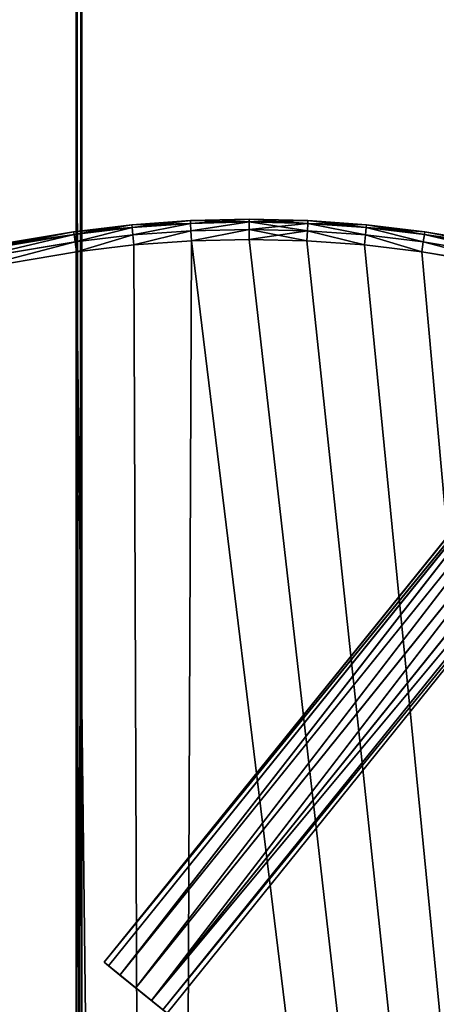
# Model space of a CAD drawing. Extents: x 61 to 680, y 107 to 1063.
# Tile 83 of 186: x 254 to 274, y 549 to 598. Entities that reach past the tile are written whole.
import ezdxf

# ---------------------------------------------------------------- set-up
doc = ezdxf.new("R2010")
doc.units = 0
doc.layers.get('0').update_dxf_attribs({"color": 13, "linetype": 'CONTINUOUS'})

# ---------------------------------------------------------------- blocks, each defined once
blk = doc.blocks.new('GROUP_1')
for p, q in [((179.908, 358.109, 1), (177.011, 357.904, 1)), ((179.908, 358.109, 19), (177.011, 357.904, 19)), ((182.81, 358.177, 1), (179.908, 358.109, 1)), ((182.81, 358.177, 19), (179.908, 358.109, 19)), ((179.908, 358.109, 1), (179.908, 358.109, 19)), ((179.914, 357.975, 19.5), (179.908, 358.109, 19)), ((179.914, 357.975, 0.5), (179.908, 358.109, 1)), ((182.81, 358.177, 1), (182.81, 358.177, 19)), ((185.713, 358.109, 1), (182.81, 358.177, 1)), ((185.713, 358.109, 19), (182.81, 358.177, 19)), ((182.81, 358.043, 19.5), (182.81, 358.177, 19)), ((182.81, 358.043, 0.5), (182.81, 358.177, 1)), ((185.707, 357.975, 19.5), (185.713, 358.109, 19)), ((185.707, 357.975, 0.5), (185.713, 358.109, 1)), ((185.713, 358.109, 1), (185.713, 358.109, 19)), ((188.609, 357.904, 1), (185.713, 358.109, 1)), ((188.609, 357.904, 19), (185.713, 358.109, 19)), ((177.011, 357.904, 1), (174.128, 357.563, 1)), ((177.011, 357.904, 19), (174.128, 357.563, 19)), ((177.024, 357.77, 19.5), (174.147, 357.43, 19.5)), ((177.024, 357.77, 0.5), (174.147, 357.43, 0.5)), ((177.011, 357.904, 1), (177.011, 357.904, 19)), ((177.024, 357.77, 19.5), (177.011, 357.904, 19)), ((177.024, 357.77, 0.5), (177.011, 357.904, 1)), ((179.914, 357.975, 19.5), (177.024, 357.77, 19.5)), ((179.914, 357.975, 0.5), (177.024, 357.77, 0.5)), ((177.058, 357.406, 19.866), (177.024, 357.77, 19.5)), ((177.058, 357.406, 0.134), (177.024, 357.77, 0.5)), ((182.81, 358.043, 19.5), (179.914, 357.975, 19.5)), ((182.81, 358.043, 0.5), (179.914, 357.975, 0.5)), ((179.931, 357.609, 19.866), (179.914, 357.975, 19.5)), ((179.931, 357.609, 0.134), (179.914, 357.975, 0.5)), ((182.81, 357.677, 19.866), (179.931, 357.609, 19.866)), ((182.81, 357.677, 0.134), (179.931, 357.609, 0.134)), ((182.81, 357.677, 19.866), (182.81, 358.043, 19.5)), ((185.707, 357.975, 19.5), (182.81, 358.043, 19.5)), ((182.81, 357.677, 0.134), (182.81, 358.043, 0.5)), ((185.707, 357.975, 0.5), (182.81, 358.043, 0.5)), ((182.81, 357.177, 20), (182.81, 357.677, 19.866)), ((185.69, 357.609, 19.866), (182.81, 357.677, 19.866)), ((182.81, 357.177), (182.81, 357.677, 0.134)), ((185.69, 357.609, 0.134), (182.81, 357.677, 0.134)), ((185.69, 357.609, 19.866), (185.707, 357.975, 19.5)), ((185.69, 357.609, 0.134), (185.707, 357.975, 0.5)), ((188.597, 357.77, 19.5), (185.707, 357.975, 19.5)), ((188.597, 357.77, 0.5), (185.707, 357.975, 0.5)), ((188.562, 357.406, 19.866), (188.597, 357.77, 19.5)), ((188.562, 357.406, 0.134), (188.597, 357.77, 0.5)), ((188.597, 357.77, 19.5), (188.609, 357.904, 19)), ((188.597, 357.77, 0.5), (188.609, 357.904, 1)), ((191.474, 357.43, 19.5), (188.597, 357.77, 19.5)), ((191.474, 357.43, 0.5), (188.597, 357.77, 0.5)), ((188.609, 357.904, 1), (188.609, 357.904, 19)), ((191.493, 357.563, 1), (188.609, 357.904, 1)), ((191.493, 357.563, 19), (188.609, 357.904, 19)), ((174.128, 357.563, 1), (168.598, 356.627, 1)), ((174.128, 357.563, 19), (168.598, 356.627, 19)), ((174.147, 357.43, 19.5), (168.624, 356.496, 19.5)), ((174.147, 357.43, 0.5), (168.624, 356.496, 0.5)), ((174.128, 357.563, 1), (174.128, 357.563, 19)), ((174.147, 357.43, 19.5), (174.128, 357.563, 19)), ((174.147, 357.43, 0.5), (174.128, 357.563, 1)), ((174.199, 357.068, 19.866), (174.147, 357.43, 19.5)), ((174.199, 357.068, 0.134), (174.147, 357.43, 0.5)), ((177.058, 357.406, 19.866), (174.199, 357.068, 19.866)), ((177.058, 357.406, 0.134), (174.199, 357.068, 0.134)), ((179.931, 357.609, 19.866), (177.058, 357.406, 19.866)), ((179.931, 357.609, 0.134), (177.058, 357.406, 0.134)), ((177.105, 356.908, 20), (177.058, 357.406, 19.866)), ((177.105, 356.908), (177.058, 357.406, 0.134)), ((179.955, 357.11, 20), (179.931, 357.609, 19.866)), ((179.955, 357.11), (179.931, 357.609, 0.134)), ((179.955, 357.11, 20), (182.81, 357.177, 20)), ((179.955, 357.11), (182.81, 357.177)), ((182.81, 357.177, 20), (185.666, 357.11, 20)), ((182.81, 357.177), (185.666, 357.11)), ((185.666, 357.11, 20), (185.69, 357.609, 19.866)), ((185.666, 357.11), (185.69, 357.609, 0.134)), ((188.562, 357.406, 19.866), (185.69, 357.609, 19.866)), ((188.562, 357.406, 0.134), (185.69, 357.609, 0.134)), ((188.515, 356.908, 20), (188.562, 357.406, 19.866)), ((188.515, 356.908), (188.562, 357.406, 0.134)), ((191.422, 357.068, 19.866), (188.562, 357.406, 19.866)), ((191.422, 357.068, 0.134), (188.562, 357.406, 0.134)), ((191.422, 357.068, 0.134), (191.474, 357.43, 0.5)), ((191.422, 357.068, 19.866), (191.474, 357.43, 19.5)), ((191.474, 357.43, 0.5), (191.493, 357.563, 1)), ((191.474, 357.43, 19.5), (191.493, 357.563, 19)), ((191.474, 357.43, 0.5), (196.997, 356.496, 0.5)), ((191.474, 357.43, 19.5), (196.997, 356.496, 19.5)), ((191.493, 357.563, 1), (197.022, 356.627, 1)), ((191.493, 357.563, 1), (191.493, 357.563, 19)), ((191.493, 357.563, 19), (197.022, 356.627, 19)), ((174.199, 357.068, 19.866), (168.695, 356.136, 19.866)), ((174.199, 357.068, 0.134), (168.695, 356.136, 0.134)), ((174.27, 356.573, 20), (174.199, 357.068, 19.866)), ((174.27, 356.573), (174.199, 357.068, 0.134)), ((174.27, 356.573, 20), (177.105, 356.908, 20)), ((174.27, 356.573), (177.105, 356.908)), ((177.105, 356.908, 20), (179.955, 357.11, 20)), ((177.105, 356.908), (179.955, 357.11)), ((185.666, 357.11, 20), (188.515, 356.908, 20)), ((185.666, 357.11), (188.515, 356.908)), ((188.515, 356.908, 20), (191.351, 356.573, 20)), ((188.515, 356.908), (191.351, 356.573)), ((191.351, 356.573), (191.422, 357.068, 0.134)), ((191.351, 356.573, 20), (191.422, 357.068, 19.866)), ((191.422, 357.068, 0.134), (196.926, 356.136, 0.134)), ((191.422, 357.068, 19.866), (196.926, 356.136, 19.866)), ((168.791, 355.646, 20), (174.27, 356.573, 20)), ((168.791, 355.646), (174.27, 356.573)), ((196.83, 355.646), (191.351, 356.573)), ((196.83, 355.646, 20), (191.351, 356.573, 20))]:
    blk.add_line(p, q)
mesh = blk.add_polyface()
corners = [(177.011, 357.904, 19), (179.908, 358.109, 1), (177.011, 357.904, 1), (179.908, 358.109, 19)]
mesh.append_faces([[corners[k] for k in face] for face in [(0, 1, 2), (1, 0, 3)]], dxfattribs={"vtx0": -1})
mesh = blk.add_polyface()
corners = [(177.024, 357.77, 19.5), (179.908, 358.109, 19), (177.011, 357.904, 19), (179.914, 357.975, 19.5)]
mesh.append_faces([[corners[k] for k in face] for face in [(0, 1, 2), (1, 0, 3)]], dxfattribs={"vtx0": -1})
mesh = blk.add_polyface()
corners = [(177.011, 357.904, 1), (179.914, 357.975, 0.5), (177.024, 357.77, 0.5), (179.908, 358.109, 1)]
mesh.append_faces([[corners[k] for k in face] for face in [(0, 1, 2), (1, 0, 3)]], dxfattribs={"vtx0": -1})
mesh = blk.add_polyface()
corners = [(179.908, 358.109, 19), (182.81, 358.177, 1), (179.908, 358.109, 1), (182.81, 358.177, 19)]
mesh.append_faces([[corners[k] for k in face] for face in [(0, 1, 2), (1, 0, 3)]], dxfattribs={"vtx0": -1})
mesh = blk.add_polyface()
corners = [(179.914, 357.975, 19.5), (182.81, 358.177, 19), (179.908, 358.109, 19), (182.81, 358.043, 19.5)]
mesh.append_faces([[corners[k] for k in face] for face in [(0, 1, 2), (1, 0, 3)]], dxfattribs={"vtx0": -1})
mesh = blk.add_polyface()
corners = [(179.908, 358.109, 1), (182.81, 358.043, 0.5), (179.914, 357.975, 0.5), (182.81, 358.177, 1)]
mesh.append_faces([[corners[k] for k in face] for face in [(0, 1, 2), (1, 0, 3)]], dxfattribs={"vtx0": -1})
mesh = blk.add_polyface()
corners = [(182.81, 358.177, 19), (185.713, 358.109, 1), (182.81, 358.177, 1), (185.713, 358.109, 19)]
mesh.append_faces([[corners[k] for k in face] for face in [(0, 1, 2), (1, 0, 3)]], dxfattribs={"vtx0": -1})
mesh = blk.add_polyface()
corners = [(182.81, 358.043, 19.5), (185.713, 358.109, 19), (182.81, 358.177, 19), (185.707, 357.975, 19.5)]
mesh.append_faces([[corners[k] for k in face] for face in [(0, 1, 2), (1, 0, 3)]], dxfattribs={"vtx0": -1})
mesh = blk.add_polyface()
corners = [(182.81, 358.177, 1), (185.707, 357.975, 0.5), (182.81, 358.043, 0.5), (185.713, 358.109, 1)]
mesh.append_faces([[corners[k] for k in face] for face in [(0, 1, 2), (1, 0, 3)]], dxfattribs={"vtx0": -1})
mesh = blk.add_polyface()
corners = [(185.707, 357.975, 19.5), (188.609, 357.904, 19), (185.713, 358.109, 19), (188.597, 357.77, 19.5)]
mesh.append_faces([[corners[k] for k in face] for face in [(0, 1, 2), (1, 0, 3)]], dxfattribs={"vtx0": -1})
mesh = blk.add_polyface()
corners = [(185.713, 358.109, 1), (188.597, 357.77, 0.5), (185.707, 357.975, 0.5), (188.609, 357.904, 1)]
mesh.append_faces([[corners[k] for k in face] for face in [(0, 1, 2), (1, 0, 3)]], dxfattribs={"vtx0": -1})
mesh = blk.add_polyface()
corners = [(185.713, 358.109, 19), (188.609, 357.904, 1), (185.713, 358.109, 1), (188.609, 357.904, 19)]
mesh.append_faces([[corners[k] for k in face] for face in [(0, 1, 2), (1, 0, 3)]], dxfattribs={"vtx0": -1})
mesh = blk.add_polyface()
corners = [(174.128, 357.563, 19), (177.011, 357.904, 1), (174.128, 357.563, 1), (177.011, 357.904, 19)]
mesh.append_faces([[corners[k] for k in face] for face in [(0, 1, 2), (1, 0, 3)]], dxfattribs={"vtx0": -1})
mesh = blk.add_polyface()
corners = [(174.147, 357.43, 19.5), (177.011, 357.904, 19), (174.128, 357.563, 19), (177.024, 357.77, 19.5)]
mesh.append_faces([[corners[k] for k in face] for face in [(0, 1, 2), (1, 0, 3)]], dxfattribs={"vtx0": -1})
mesh = blk.add_polyface()
corners = [(174.128, 357.563, 1), (177.024, 357.77, 0.5), (174.147, 357.43, 0.5), (177.011, 357.904, 1)]
mesh.append_faces([[corners[k] for k in face] for face in [(0, 1, 2), (1, 0, 3)]], dxfattribs={"vtx0": -1})
mesh = blk.add_polyface()
corners = [(174.199, 357.068, 19.866), (177.024, 357.77, 19.5), (174.147, 357.43, 19.5), (177.058, 357.406, 19.866)]
mesh.append_faces([[corners[k] for k in face] for face in [(0, 1, 2), (1, 0, 3)]], dxfattribs={"vtx0": -1})
mesh = blk.add_polyface()
corners = [(177.024, 357.77, 0.5), (174.199, 357.068, 0.134), (174.147, 357.43, 0.5), (177.058, 357.406, 0.134)]
mesh.append_faces([[corners[k] for k in face] for face in [(0, 1, 2), (1, 0, 3)]], dxfattribs={"vtx0": -1})
mesh = blk.add_polyface()
corners = [(177.058, 357.406, 19.866), (179.914, 357.975, 19.5), (177.024, 357.77, 19.5), (179.931, 357.609, 19.866)]
mesh.append_faces([[corners[k] for k in face] for face in [(0, 1, 2), (1, 0, 3)]], dxfattribs={"vtx0": -1})
mesh = blk.add_polyface()
corners = [(179.914, 357.975, 0.5), (177.058, 357.406, 0.134), (177.024, 357.77, 0.5), (179.931, 357.609, 0.134)]
mesh.append_faces([[corners[k] for k in face] for face in [(0, 1, 2), (1, 0, 3)]], dxfattribs={"vtx0": -1})
mesh = blk.add_polyface()
corners = [(179.931, 357.609, 19.866), (182.81, 358.043, 19.5), (179.914, 357.975, 19.5), (182.81, 357.677, 19.866)]
mesh.append_faces([[corners[k] for k in face] for face in [(0, 1, 2), (1, 0, 3)]], dxfattribs={"vtx0": -1})
mesh = blk.add_polyface()
corners = [(182.81, 358.043, 0.5), (179.931, 357.609, 0.134), (179.914, 357.975, 0.5), (182.81, 357.677, 0.134)]
mesh.append_faces([[corners[k] for k in face] for face in [(0, 1, 2), (1, 0, 3)]], dxfattribs={"vtx0": -1})
mesh = blk.add_polyface()
corners = [(179.955, 357.11, 20), (182.81, 357.677, 19.866), (179.931, 357.609, 19.866), (182.81, 357.177, 20)]
mesh.append_faces([[corners[k] for k in face] for face in [(0, 1, 2), (1, 0, 3)]], dxfattribs={"vtx0": -1})
mesh = blk.add_polyface()
corners = [(182.81, 357.677, 0.134), (179.955, 357.11), (179.931, 357.609, 0.134), (182.81, 357.177)]
mesh.append_faces([[corners[k] for k in face] for face in [(0, 1, 2), (1, 0, 3)]], dxfattribs={"vtx0": -1})
mesh = blk.add_polyface()
corners = [(185.69, 357.609, 19.866), (182.81, 358.043, 19.5), (182.81, 357.677, 19.866), (185.707, 357.975, 19.5)]
mesh.append_faces([[corners[k] for k in face] for face in [(0, 1, 2), (1, 0, 3)]], dxfattribs={"vtx0": -1})
mesh = blk.add_polyface()
corners = [(185.707, 357.975, 0.5), (182.81, 357.677, 0.134), (182.81, 358.043, 0.5), (185.69, 357.609, 0.134)]
mesh.append_faces([[corners[k] for k in face] for face in [(0, 1, 2), (1, 0, 3)]], dxfattribs={"vtx0": -1})
mesh = blk.add_polyface()
corners = [(185.666, 357.11, 20), (182.81, 357.677, 19.866), (182.81, 357.177, 20), (185.69, 357.609, 19.866)]
mesh.append_faces([[corners[k] for k in face] for face in [(0, 1, 2), (1, 0, 3)]], dxfattribs={"vtx0": -1})
mesh = blk.add_polyface()
corners = [(185.69, 357.609, 0.134), (182.81, 357.177), (182.81, 357.677, 0.134), (185.666, 357.11)]
mesh.append_faces([[corners[k] for k in face] for face in [(0, 1, 2), (1, 0, 3)]], dxfattribs={"vtx0": -1})
mesh = blk.add_polyface()
corners = [(188.562, 357.406, 19.866), (185.707, 357.975, 19.5), (185.69, 357.609, 19.866), (188.597, 357.77, 19.5)]
mesh.append_faces([[corners[k] for k in face] for face in [(0, 1, 2), (1, 0, 3)]], dxfattribs={"vtx0": -1})
mesh = blk.add_polyface()
corners = [(185.707, 357.975, 0.5), (188.562, 357.406, 0.134), (185.69, 357.609, 0.134), (188.597, 357.77, 0.5)]
mesh.append_faces([[corners[k] for k in face] for face in [(0, 1, 2), (1, 0, 3)]], dxfattribs={"vtx0": -1})
mesh = blk.add_polyface()
corners = [(191.422, 357.068, 19.866), (188.597, 357.77, 19.5), (188.562, 357.406, 19.866), (191.474, 357.43, 19.5)]
mesh.append_faces([[corners[k] for k in face] for face in [(0, 1, 2), (1, 0, 3)]], dxfattribs={"vtx0": -1})
mesh = blk.add_polyface()
corners = [(188.597, 357.77, 0.5), (191.422, 357.068, 0.134), (188.562, 357.406, 0.134), (191.474, 357.43, 0.5)]
mesh.append_faces([[corners[k] for k in face] for face in [(0, 1, 2), (1, 0, 3)]], dxfattribs={"vtx0": -1})
mesh = blk.add_polyface()
corners = [(188.597, 357.77, 19.5), (191.493, 357.563, 19), (188.609, 357.904, 19), (191.474, 357.43, 19.5)]
mesh.append_faces([[corners[k] for k in face] for face in [(0, 1, 2), (1, 0, 3)]], dxfattribs={"vtx0": -1})
mesh = blk.add_polyface()
corners = [(188.609, 357.904, 1), (191.474, 357.43, 0.5), (188.597, 357.77, 0.5), (191.493, 357.563, 1)]
mesh.append_faces([[corners[k] for k in face] for face in [(0, 1, 2), (1, 0, 3)]], dxfattribs={"vtx0": -1})
mesh = blk.add_polyface()
corners = [(188.609, 357.904, 19), (191.493, 357.563, 1), (188.609, 357.904, 1), (191.493, 357.563, 19)]
mesh.append_faces([[corners[k] for k in face] for face in [(0, 1, 2), (1, 0, 3)]], dxfattribs={"vtx0": -1})
mesh = blk.add_polyface()
corners = [(1.001, 102.63), (1.446, 90.161), (1, 96.387), (1.45, 108.857), (2.338, 83.982), (2.344, 115.038), (3.67, 77.883), (7.455, 138.96), (5.436, 71.895), (7.627, 66.049), (14.036, 162.523), (10.231, 60.378), (13.442, 54.587), (20.372, 44.689), (15.351, 166.309), (22.061, 185.635), (32.574, 32.487), (31.499, 208.206), (42.314, 230.151), (46.71, 22.589), (54.465, 251.385), (59.3, 16.718), (67.906, 271.827), (87.382, 10.088), (82.584, 291.399), (98.444, 310.027), (89.323, 9.63), (133.698, 3.303), (99.039, 310.644), (115.426, 327.639), (119.918, 331.755), (123.776, 334.963), (128.228, 338.286), (132.849, 341.37), (137.625, 344.207), (178.462, 1.001), (142.545, 346.789), (147.593, 349.108), (152.756, 351.159), (158.02, 352.935), (163.37, 354.432), (168.791, 355.646), (174.27, 356.573), (177.105, 356.908), (179.955, 357.11), (223.252, 2.742), (182.81, 357.177), (185.666, 357.11), (188.515, 356.908), (191.351, 356.573), (196.83, 355.646), (202.251, 354.432), (207.601, 352.935), (212.865, 351.159), (218.028, 349.108), (223.076, 346.789), (227.996, 344.207), (267.702, 8.513), (232.772, 341.37), (237.393, 338.286), (241.845, 334.963), (245.703, 331.755), (250.195, 327.639), (266.581, 310.644), (267.176, 310.027), (283.037, 291.399), (272.553, 9.594), (278.523, 10.743), (284.46, 11.957), (297.715, 271.827), (290.381, 13.241), (296.287, 14.594), (302.131, 16.005), (311.155, 251.385), (313.477, 20.055), (323.307, 230.151), (318.911, 22.589), (333.046, 32.487), (334.122, 208.206), (345.261, 44.701), (343.56, 185.635), (350.27, 166.309), (348.996, 49.66), (352.188, 54.599), (351.585, 162.523), (358.166, 138.96), (352.385, 54.903), (355.389, 60.376), (357.994, 66.049), (360.184, 71.895), (363.277, 115.038), (361.951, 77.883), (363.283, 83.982), (364.171, 108.857), (364.174, 90.161), (364.62, 102.63), (364.621, 96.387)]
mesh.append_faces([[corners[k] for k in face] for face in [(0, 1, 2), (94, 95, 96)]], dxfattribs={"vtx0": -1})
mesh.append_faces([[corners[k] for k in face] for face in [(1, 3, 4), (4, 5, 6), (6, 7, 8), (8, 7, 9), (9, 10, 11), (11, 10, 12), (12, 10, 13), (13, 15, 16), (16, 18, 19), (19, 20, 21), (21, 22, 23), (23, 25, 26), (26, 25, 27), (27, 34, 35), (35, 44, 45), (45, 56, 57), (57, 65, 66), (66, 65, 67), (67, 65, 68), (68, 69, 70), (70, 69, 71), (71, 69, 72), (72, 73, 74), (74, 75, 76), (76, 75, 77), (77, 78, 79), (79, 81, 82), (82, 81, 83), (83, 85, 86), (86, 85, 87), (87, 85, 88), (88, 85, 89), (89, 90, 91), (91, 90, 92), (92, 93, 94)]], dxfattribs={"vtx0": -1, "vtx1": -1})
mesh.append_faces([[corners[k] for k in face] for face in [(1, 0, 3), (4, 3, 5), (6, 5, 7), (9, 7, 10), (13, 10, 14), (13, 14, 15), (16, 15, 17), (16, 17, 18), (19, 18, 20), (21, 20, 22), (23, 22, 24), (23, 24, 25), (27, 25, 28), (27, 28, 29), (27, 29, 30), (27, 30, 31), (27, 31, 32), (27, 32, 33), (27, 33, 34), (35, 34, 36), (35, 36, 37), (35, 37, 38), (35, 38, 39), (35, 39, 40), (35, 40, 41), (35, 41, 42), (35, 42, 43), (35, 43, 44), (45, 44, 46), (45, 46, 47), (45, 47, 48), (45, 48, 49), (45, 49, 50), (45, 50, 51), (45, 51, 52), (45, 52, 53), (45, 53, 54), (45, 54, 55), (45, 55, 56), (57, 56, 58), (57, 58, 59), (57, 59, 60), (57, 60, 61), (57, 61, 62), (57, 62, 63), (57, 63, 64), (57, 64, 65), (68, 65, 69), (72, 69, 73), (74, 73, 75), (77, 75, 78), (79, 78, 80), (79, 80, 81), (83, 81, 84), (83, 84, 85), (89, 85, 90), (92, 90, 93), (94, 93, 95)]], dxfattribs={"vtx0": -1, "vtx2": -1})
mesh = blk.add_polyface()
corners = [(1.446, 90.161, 20), (1.001, 102.63, 20), (1, 96.387, 20), (1.45, 108.857, 20), (2.338, 83.982, 20), (2.344, 115.038, 20), (3.67, 77.883, 20), (7.455, 138.96, 20), (5.436, 71.895, 20), (7.627, 66.049, 20), (14.036, 162.523, 20), (10.231, 60.378, 20), (13.442, 54.587, 20), (20.372, 44.689, 20), (15.351, 166.309, 20), (22.061, 185.635, 20), (32.574, 32.487, 20), (31.499, 208.206, 20), (42.314, 230.151, 20), (46.71, 22.589, 20), (54.465, 251.385, 20), (59.3, 16.718, 20), (67.906, 271.827, 20), (87.382, 10.088, 20), (82.584, 291.399, 20), (98.444, 310.027, 20), (89.323, 9.63, 20), (133.698, 3.303, 20), (99.039, 310.644, 20), (115.426, 327.639, 20), (119.918, 331.755, 20), (123.776, 334.963, 20), (128.228, 338.286, 20), (132.849, 341.37, 20), (137.625, 344.207, 20), (178.462, 1.001, 20), (142.545, 346.789, 20), (147.593, 349.108, 20), (152.756, 351.159, 20), (158.02, 352.935, 20), (163.37, 354.432, 20), (168.791, 355.646, 20), (174.27, 356.573, 20), (177.105, 356.908, 20), (179.955, 357.11, 20), (223.252, 2.742, 20), (182.81, 357.177, 20), (185.666, 357.11, 20), (188.515, 356.908, 20), (191.351, 356.573, 20), (196.83, 355.646, 20), (202.251, 354.432, 20), (207.601, 352.935, 20), (212.865, 351.159, 20), (218.028, 349.108, 20), (223.076, 346.789, 20), (227.996, 344.207, 20), (267.702, 8.513, 20), (232.772, 341.37, 20), (237.393, 338.286, 20), (241.845, 334.963, 20), (245.703, 331.755, 20), (250.195, 327.639, 20), (266.581, 310.644, 20), (267.176, 310.027, 20), (283.037, 291.399, 20), (272.553, 9.594, 20), (278.523, 10.743, 20), (284.46, 11.957, 20), (297.715, 271.827, 20), (290.381, 13.241, 20), (296.287, 14.594, 20), (302.131, 16.005, 20), (311.155, 251.385, 20), (313.477, 20.055, 20), (323.307, 230.151, 20), (318.911, 22.589, 20), (333.046, 32.487, 20), (334.122, 208.206, 20), (345.261, 44.701, 20), (343.56, 185.635, 20), (350.27, 166.309, 20), (348.996, 49.66, 20), (352.188, 54.599, 20), (351.585, 162.523, 20), (358.166, 138.96, 20), (352.385, 54.903, 20), (355.389, 60.376, 20), (357.994, 66.049, 20), (360.184, 71.895, 20), (363.277, 115.038, 20), (361.951, 77.883, 20), (363.283, 83.982, 20), (364.171, 108.857, 20), (364.174, 90.161, 20), (364.62, 102.63, 20), (364.621, 96.387, 20)]
mesh.append_faces([[corners[k] for k in face] for face in [(0, 1, 2), (95, 94, 96)]], dxfattribs={"vtx0": -1})
mesh.append_faces([[corners[k] for k in face] for face in [(1, 0, 3), (3, 4, 5), (5, 6, 7), (7, 9, 10), (10, 13, 14), (14, 13, 15), (15, 16, 17), (17, 16, 18), (18, 19, 20), (20, 21, 22), (22, 23, 24), (24, 23, 25), (25, 27, 28), (28, 27, 29), (29, 27, 30), (30, 27, 31), (31, 27, 32), (32, 27, 33), (33, 27, 34), (34, 35, 36), (36, 35, 37), (37, 35, 38), (38, 35, 39), (39, 35, 40), (40, 35, 41), (41, 35, 42), (42, 35, 43), (43, 35, 44), (44, 45, 46), (46, 45, 47), (47, 45, 48), (48, 45, 49), (49, 45, 50), (50, 45, 51), (51, 45, 52), (52, 45, 53), (53, 45, 54), (54, 45, 55), (55, 45, 56), (56, 57, 58), (58, 57, 59), (59, 57, 60), (60, 57, 61), (61, 57, 62), (62, 57, 63), (63, 57, 64), (64, 57, 65), (65, 68, 69), (69, 72, 73), (73, 74, 75), (75, 77, 78), (78, 79, 80), (80, 79, 81), (81, 83, 84), (84, 83, 85), (85, 89, 90), (90, 92, 93), (93, 94, 95)]], dxfattribs={"vtx0": -1, "vtx1": -1})
mesh.append_faces([[corners[k] for k in face] for face in [(3, 0, 4), (5, 4, 6), (7, 6, 8), (7, 8, 9), (10, 9, 11), (10, 11, 12), (10, 12, 13), (15, 13, 16), (18, 16, 19), (20, 19, 21), (22, 21, 23), (25, 23, 26), (25, 26, 27), (34, 27, 35), (44, 35, 45), (56, 45, 57), (65, 57, 66), (65, 66, 67), (65, 67, 68), (69, 68, 70), (69, 70, 71), (69, 71, 72), (73, 72, 74), (75, 74, 76), (75, 76, 77), (78, 77, 79), (81, 79, 82), (81, 82, 83), (85, 83, 86), (85, 86, 87), (85, 87, 88), (85, 88, 89), (90, 89, 91), (90, 91, 92), (93, 92, 94)]], dxfattribs={"vtx0": -1, "vtx2": -1})
mesh = blk.add_polyface()
corners = [(168.598, 356.627, 19), (174.128, 357.563, 1), (168.598, 356.627, 1), (174.128, 357.563, 19)]
mesh.append_faces([[corners[k] for k in face] for face in [(0, 1, 2), (1, 0, 3)]], dxfattribs={"vtx0": -1})
mesh = blk.add_polyface()
corners = [(168.624, 356.496, 19.5), (174.128, 357.563, 19), (168.598, 356.627, 19), (174.147, 357.43, 19.5)]
mesh.append_faces([[corners[k] for k in face] for face in [(0, 1, 2), (1, 0, 3)]], dxfattribs={"vtx0": -1})
mesh = blk.add_polyface()
corners = [(168.598, 356.627, 1), (174.147, 357.43, 0.5), (168.624, 356.496, 0.5), (174.128, 357.563, 1)]
mesh.append_faces([[corners[k] for k in face] for face in [(0, 1, 2), (1, 0, 3)]], dxfattribs={"vtx0": -1})
mesh = blk.add_polyface()
corners = [(168.695, 356.136, 19.866), (174.147, 357.43, 19.5), (168.624, 356.496, 19.5), (174.199, 357.068, 19.866)]
mesh.append_faces([[corners[k] for k in face] for face in [(0, 1, 2), (1, 0, 3)]], dxfattribs={"vtx0": -1})
mesh = blk.add_polyface()
corners = [(174.147, 357.43, 0.5), (168.695, 356.136, 0.134), (168.624, 356.496, 0.5), (174.199, 357.068, 0.134)]
mesh.append_faces([[corners[k] for k in face] for face in [(0, 1, 2), (1, 0, 3)]], dxfattribs={"vtx0": -1})
mesh = blk.add_polyface()
corners = [(174.27, 356.573, 20), (177.058, 357.406, 19.866), (174.199, 357.068, 19.866), (177.105, 356.908, 20)]
mesh.append_faces([[corners[k] for k in face] for face in [(0, 1, 2), (1, 0, 3)]], dxfattribs={"vtx0": -1})
mesh = blk.add_polyface()
corners = [(177.058, 357.406, 0.134), (174.27, 356.573), (174.199, 357.068, 0.134), (177.105, 356.908)]
mesh.append_faces([[corners[k] for k in face] for face in [(0, 1, 2), (1, 0, 3)]], dxfattribs={"vtx0": -1})
mesh = blk.add_polyface()
corners = [(177.105, 356.908, 20), (179.931, 357.609, 19.866), (177.058, 357.406, 19.866), (179.955, 357.11, 20)]
mesh.append_faces([[corners[k] for k in face] for face in [(0, 1, 2), (1, 0, 3)]], dxfattribs={"vtx0": -1})
mesh = blk.add_polyface()
corners = [(179.931, 357.609, 0.134), (177.105, 356.908), (177.058, 357.406, 0.134), (179.955, 357.11)]
mesh.append_faces([[corners[k] for k in face] for face in [(0, 1, 2), (1, 0, 3)]], dxfattribs={"vtx0": -1})
mesh = blk.add_polyface()
corners = [(188.515, 356.908, 20), (185.69, 357.609, 19.866), (185.666, 357.11, 20), (188.562, 357.406, 19.866)]
mesh.append_faces([[corners[k] for k in face] for face in [(0, 1, 2), (1, 0, 3)]], dxfattribs={"vtx0": -1})
mesh = blk.add_polyface()
corners = [(185.69, 357.609, 0.134), (188.515, 356.908), (185.666, 357.11), (188.562, 357.406, 0.134)]
mesh.append_faces([[corners[k] for k in face] for face in [(0, 1, 2), (1, 0, 3)]], dxfattribs={"vtx0": -1})
mesh = blk.add_polyface()
corners = [(191.351, 356.573, 20), (188.562, 357.406, 19.866), (188.515, 356.908, 20), (191.422, 357.068, 19.866)]
mesh.append_faces([[corners[k] for k in face] for face in [(0, 1, 2), (1, 0, 3)]], dxfattribs={"vtx0": -1})
mesh = blk.add_polyface()
corners = [(188.562, 357.406, 0.134), (191.351, 356.573), (188.515, 356.908), (191.422, 357.068, 0.134)]
mesh.append_faces([[corners[k] for k in face] for face in [(0, 1, 2), (1, 0, 3)]], dxfattribs={"vtx0": -1})
mesh = blk.add_polyface()
corners = [(191.474, 357.43, 0.5), (196.926, 356.136, 0.134), (191.422, 357.068, 0.134), (196.997, 356.496, 0.5)]
mesh.append_faces([[corners[k] for k in face] for face in [(0, 1, 2), (1, 0, 3)]], dxfattribs={"vtx0": -1})
mesh = blk.add_polyface()
corners = [(196.926, 356.136, 19.866), (191.474, 357.43, 19.5), (191.422, 357.068, 19.866), (196.997, 356.496, 19.5)]
mesh.append_faces([[corners[k] for k in face] for face in [(0, 1, 2), (1, 0, 3)]], dxfattribs={"vtx0": -1})
mesh = blk.add_polyface()
corners = [(191.474, 357.43, 0.5), (197.022, 356.627, 1), (196.997, 356.496, 0.5), (191.493, 357.563, 1)]
mesh.append_faces([[corners[k] for k in face] for face in [(0, 1, 2), (1, 0, 3)]], dxfattribs={"vtx0": -1})
mesh = blk.add_polyface()
corners = [(191.493, 357.563, 19), (196.997, 356.496, 19.5), (197.022, 356.627, 19), (191.474, 357.43, 19.5)]
mesh.append_faces([[corners[k] for k in face] for face in [(0, 1, 2), (1, 0, 3)]], dxfattribs={"vtx0": -1})
mesh = blk.add_polyface()
corners = [(191.493, 357.563, 1), (197.022, 356.627, 19), (197.022, 356.627, 1), (191.493, 357.563, 19)]
mesh.append_faces([[corners[k] for k in face] for face in [(0, 1, 2), (1, 0, 3)]], dxfattribs={"vtx0": -1})
mesh = blk.add_polyface()
corners = [(168.791, 355.646, 20), (174.199, 357.068, 19.866), (168.695, 356.136, 19.866), (174.27, 356.573, 20)]
mesh.append_faces([[corners[k] for k in face] for face in [(0, 1, 2), (1, 0, 3)]], dxfattribs={"vtx0": -1})
mesh = blk.add_polyface()
corners = [(174.199, 357.068, 0.134), (168.791, 355.646), (168.695, 356.136, 0.134), (174.27, 356.573)]
mesh.append_faces([[corners[k] for k in face] for face in [(0, 1, 2), (1, 0, 3)]], dxfattribs={"vtx0": -1})
mesh = blk.add_polyface()
corners = [(191.422, 357.068, 0.134), (196.83, 355.646), (191.351, 356.573), (196.926, 356.136, 0.134)]
mesh.append_faces([[corners[k] for k in face] for face in [(0, 1, 2), (1, 0, 3)]], dxfattribs={"vtx0": -1})
mesh = blk.add_polyface()
corners = [(196.83, 355.646, 20), (191.422, 357.068, 19.866), (191.351, 356.573, 20), (196.926, 356.136, 19.866)]
mesh.append_faces([[corners[k] for k in face] for face in [(0, 1, 2), (1, 0, 3)]], dxfattribs={"vtx0": -1})
blk = doc.blocks.new('GROUP_3')
blk.add_line((126.35, 100), (126.35, 1550))
mesh = blk.add_polyface()
corners = [(126.35, 1553.128), (124.294, 1550, 0.272), (124.294, 1553.077, 0.272), (126.35, 100), (126.35, 1550), (124.294, 0, 0.272), (124.294, 100, 0.272), (126.35, 0)]
mesh.append_faces([[corners[k] for k in face] for face in [(0, 1, 2), (3, 0, 4), (1, 5, 6)]], dxfattribs={"vtx0": -1})
mesh.append_faces([[corners[k] for k in face] for face in [(5, 1, 7), (7, 1, 3)]], dxfattribs={"vtx0": -1, "vtx1": -1})
mesh.append_faces([[corners[k] for k in face] for face in [(1, 0, 3)]], dxfattribs={"vtx0": -1, "vtx1": -1, "vtx2": -1})
mesh = blk.add_polyface()
corners = [(128.412, 1553.18, 0.272), (126.35, 1550), (126.35, 1553.128), (128.412, 100, 0.272), (128.412, 1550, 0.272), (126.35, 0), (126.35, 100), (128.412, 0, 0.272)]
mesh.append_faces([[corners[k] for k in face] for face in [(0, 1, 2), (3, 0, 4), (1, 5, 6)]], dxfattribs={"vtx0": -1})
mesh.append_faces([[corners[k] for k in face] for face in [(5, 1, 7), (7, 1, 3)]], dxfattribs={"vtx0": -1, "vtx1": -1})
mesh.append_faces([[corners[k] for k in face] for face in [(1, 0, 3)]], dxfattribs={"vtx0": -1, "vtx1": -1, "vtx2": -1})
blk = doc.blocks.new('GROUP_7')
for p, q in [((19.072, 554.915, 2), (-25, 554.915, 2)), ((19.063, 554.648, 3), (-25, 554.648, 3)), ((19.063, 554.648, 1), (-25, 554.648, 1)), ((19.036, 553.918, 3.732), (-25, 553.918, 3.732)), ((19.036, 553.918, 0.268), (-25, 553.918, 0.268)), ((-25, 552.921), (-25, 553.918, 0.268)), ((-25, 552.921, 4), (19, 552.921, 4)), ((19, 552.921), (-25, 552.921)), ((-25, 551.924, 0.268), (-25, 552.921)), ((18.964, 551.924, 0.268), (-25, 551.924, 0.268)), ((18.964, 551.924, 3.732), (-25, 551.924, 3.732)), ((18.937, 551.194, 1), (-25, 551.194, 1)), ((18.937, 551.194, 3), (-25, 551.194, 3)), ((18.928, 550.927, 2), (-25, 550.927, 2))]:
    blk.add_line(p, q)
mesh = blk.add_polyface()
corners = [(-25, 554.648, 3), (19.072, 554.915, 2), (-25, 554.915, 2), (19.063, 554.648, 3)]
mesh.append_faces([[corners[k] for k in face] for face in [(0, 1, 2), (1, 0, 3)]], dxfattribs={"vtx0": -1})
mesh = blk.add_polyface()
corners = [(-25, 554.915, 2), (19.063, 554.648, 1), (-25, 554.648, 1), (19.072, 554.915, 2)]
mesh.append_faces([[corners[k] for k in face] for face in [(0, 1, 2), (1, 0, 3)]], dxfattribs={"vtx0": -1})
mesh = blk.add_polyface()
corners = [(-25, 551.194, 3), (-25, 551.194, 1), (-25, 550.927, 2), (-25, 551.924, 3.732), (-25, 551.924, 0.268), (-25, 552.921, 4), (-25, 552.921), (-25, 553.918, 3.732), (-25, 553.918, 0.268), (-25, 554.648, 3), (-25, 554.648, 1), (-25, 554.915, 2)]
mesh.append_faces([[corners[k] for k in face] for face in [(0, 1, 2), (10, 9, 11)]], dxfattribs={"vtx0": -1})
mesh.append_faces([[corners[k] for k in face] for face in [(1, 3, 4), (4, 5, 6), (6, 7, 8), (8, 9, 10)]], dxfattribs={"vtx0": -1, "vtx1": -1})
mesh.append_faces([[corners[k] for k in face] for face in [(1, 0, 3), (4, 3, 5), (6, 5, 7), (8, 7, 9)]], dxfattribs={"vtx0": -1, "vtx2": -1})
mesh = blk.add_polyface()
corners = [(-25, 554.648, 3), (19.036, 553.918, 3.732), (19.063, 554.648, 3), (-25, 553.918, 3.732)]
mesh.append_faces([[corners[k] for k in face] for face in [(0, 1, 2), (1, 0, 3)]], dxfattribs={"vtx0": -1})
mesh = blk.add_polyface()
corners = [(-25, 554.648, 1), (19.036, 553.918, 0.268), (-25, 553.918, 0.268), (19.063, 554.648, 1)]
mesh.append_faces([[corners[k] for k in face] for face in [(0, 1, 2), (1, 0, 3)]], dxfattribs={"vtx0": -1})
mesh = blk.add_polyface()
corners = [(19, 552.921, 4), (-25, 553.918, 3.732), (-25, 552.921, 4), (19.036, 553.918, 3.732)]
mesh.append_faces([[corners[k] for k in face] for face in [(0, 1, 2), (1, 0, 3)]], dxfattribs={"vtx0": -1})
mesh = blk.add_polyface()
corners = [(19.036, 553.918, 0.268), (-25, 552.921), (-25, 553.918, 0.268), (19, 552.921)]
mesh.append_faces([[corners[k] for k in face] for face in [(0, 1, 2), (1, 0, 3)]], dxfattribs={"vtx0": -1})
mesh = blk.add_polyface()
corners = [(-25, 552.921), (18.964, 551.924, 0.268), (-25, 551.924, 0.268), (19, 552.921)]
mesh.append_faces([[corners[k] for k in face] for face in [(0, 1, 2), (1, 0, 3)]], dxfattribs={"vtx0": -1})
mesh = blk.add_polyface()
corners = [(-25, 551.924, 3.732), (19, 552.921, 4), (-25, 552.921, 4), (18.964, 551.924, 3.732)]
mesh.append_faces([[corners[k] for k in face] for face in [(0, 1, 2), (1, 0, 3)]], dxfattribs={"vtx0": -1})
mesh = blk.add_polyface()
corners = [(18.964, 551.924, 0.268), (-25, 551.194, 1), (-25, 551.924, 0.268), (18.937, 551.194, 1)]
mesh.append_faces([[corners[k] for k in face] for face in [(0, 1, 2), (1, 0, 3)]], dxfattribs={"vtx0": -1})
mesh = blk.add_polyface()
corners = [(18.964, 551.924, 3.732), (-25, 551.194, 3), (18.937, 551.194, 3), (-25, 551.924, 3.732)]
mesh.append_faces([[corners[k] for k in face] for face in [(0, 1, 2), (1, 0, 3)]], dxfattribs={"vtx0": -1})
mesh = blk.add_polyface()
corners = [(18.937, 551.194, 1), (-25, 550.927, 2), (-25, 551.194, 1), (18.928, 550.927, 2)]
mesh.append_faces([[corners[k] for k in face] for face in [(0, 1, 2), (1, 0, 3)]], dxfattribs={"vtx0": -1})
mesh = blk.add_polyface()
corners = [(18.928, 550.927, 2), (-25, 551.194, 3), (-25, 550.927, 2), (18.937, 551.194, 3)]
mesh.append_faces([[corners[k] for k in face] for face in [(0, 1, 2), (1, 0, 3)]], dxfattribs={"vtx0": -1})
blk = doc.blocks.new('GROUP_15')
at = {"extrusion": (0.778243, -0.627963, -5.97172e-16), "rotation": 360}
blk.add_blockref('GROUP_7', (26.955, 0, -1.577), dxfattribs=at)
blk = doc.blocks.new('GROUP_9')
for name, p in [('GROUP_15', (184.815, 441.263)), ('GROUP_1', (9.172, 122.317, 500.5))]:
    blk.add_blockref(name, p)
at = {"extrusion": (1, 2.77556e-16, -4.44089e-16), "rotation": 8.40000000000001}
blk.add_blockref('GROUP_3', (402.346, -16.483, 183.434), dxfattribs=at)

msp = doc.modelspace()

# ---------------------------------------------------------------- block references
msp.add_blockref('GROUP_9', (72.909, 107.246, -0.5))

doc.saveas('drawing.dxf')
